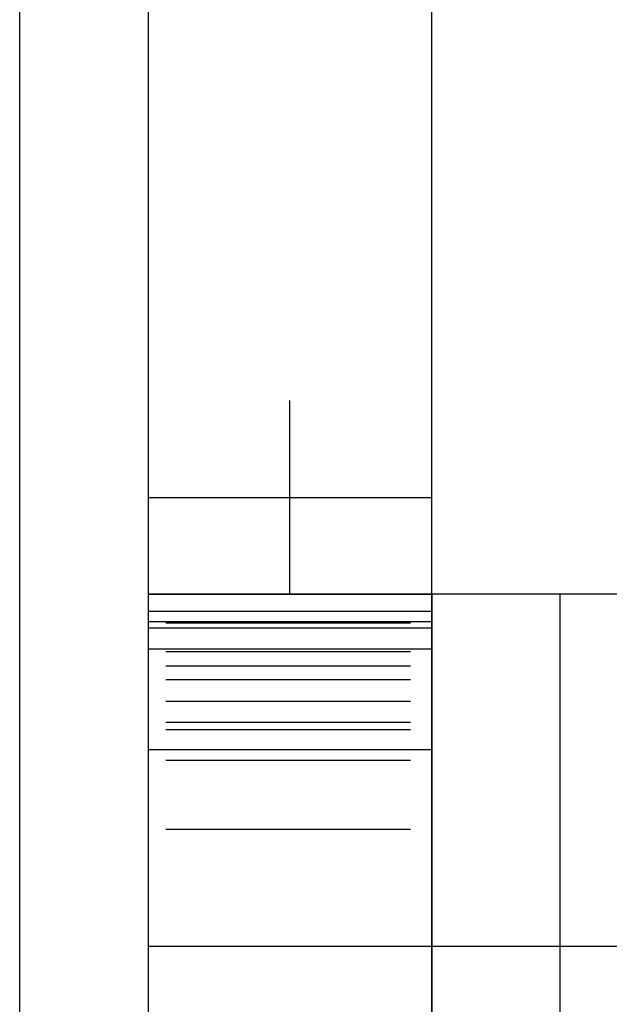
# Model space of a CAD drawing. Header units: millimetres. Extents: x -88 to 88, y -12 to 103.
# Tile 25 of 256: x -60.75 to -59.64, y 4.47 to 6.32. Entities that reach past the tile are written whole.
import ezdxf

# ---------------------------------------------------------------- set-up
doc = ezdxf.new("R2010")
doc.units = ezdxf.units.MM
doc.layers.add('Default', color=7, linetype='Continuous', true_color=0x000000)

msp = doc.modelspace()

# ---------------------------------------------------------------- linework, layer by layer
at = {"layer": 'Default', "color": 254, "true_color": 0xcad1ee}
for points in [[(-60.7462, 1.0352), (-60.7462, 16.4784)], [(-60.7462, 3.6768), (-60.7462, 10.6618)], [(-60.7462, 1.2892), (-60.7462, 9.5004)], [(-60.5049, 9.2902), (-60.5049, 4.2102)], [(-59.9715, 4.2102), (-59.9715, 9.2902)], [(-60.7462, 1.6448), (-60.7462, 7.2328)], [(-60.7462, 4.4388), (-60.7462, 6.588)], [(-60.5049, 5.6024), (-60.5049, 5.238)], [(-60.2382, 5.238), (-60.2382, 5.6024)], [(-60.5049, 5.4202), (-59.9715, 5.4202)], [(-59.9715, 5.238), (-60.5049, 5.238)], [(-60.5049, 5.238), (-60.4715, 5.238)], [(-60.5049, 5.238), (-59.9715, 5.238)], [(-60.4715, 5.238), (-60.0115, 5.238)], [(-60.0115, 5.238), (-59.9715, 5.238)], [(-59.4889, 5.238), (-59.9715, 5.238)], [(-59.9715, 5.238), (-59.9715, 4.2102)], [(-59.7302, 3.6768), (-59.7302, 5.238)], [(-60.5049, 5.2062), (-59.9715, 5.2062)], [(-59.9715, 5.1865), (-60.5049, 5.1865)], [(-60.0115, 5.184), (-60.4715, 5.184)], [(-59.9715, 5.1743), (-60.5049, 5.1743)], [(-59.9715, 5.135), (-60.5049, 5.135)], [(-60.0115, 5.1299), (-60.4715, 5.1299)], [(-60.4715, 5.1033), (-60.0115, 5.1033)], [(-60.0115, 5.0775), (-60.4715, 5.0775)], [(-60.4715, 5.0372), (-60.0115, 5.0372)], [(-60.5049, 4.9825), (-60.5049, 4.2102)], [(-60.0115, 4.9969), (-60.4715, 4.9969)], [(-60.0115, 4.9832), (-60.4715, 4.9832)], [(-60.5049, 4.9464), (-59.9715, 4.9464)], [(-59.9715, 4.9467), (-59.9715, 4.2102)], [(-60.4715, 4.9264), (-60.0115, 4.9264)], [(-60.0115, 4.7957), (-60.4715, 4.7957)], [(-60.5049, 4.5767), (-58.9555, 4.5767)], [(-60.4715, 4.5764), (-60.0115, 4.5764)]]:
    msp.add_lwpolyline(points, dxfattribs=at)
at = {"layer": 'Default', "color": 254, "true_color": 0xcad1ee, "extrusion": (1, 0, 0)}
for points in [[(11.6783, 0.2116), (5.1033, -2.9631)], [(5.1033, -2.9631), (11.6783, 0.2116)], [(5.1033, -2.9631), (11.6783, 0.2116)], [(4.7957, -2.7229), (11.5261, 0.5268)], [(4.7957, -2.7229), (11.5261, 0.5268)], [(11.5261, 0.5268), (4.7957, -2.7229)], [(9.2902, -2.5124), (5.6024, -2.9)], [(5.6024, -2.9), (9.2902, -2.5124)], [(9.2902, -2.5124), (5.6024, -2.9)], [(6.705, 6.9618), (2.1528, 7.2402)], [(5.6024, -2.9), (5.238, -2.9)], [(5.238, -3.4717), (5.238, -4.0825)], [(5.135, -3.4441), (5.238, -3.4717)], [(5.238, -2.9), (5.238, -2.9383)], [(5.238, -2.9383), (5.1743, -2.945)], [(5.238, -3.9689), (5.238, -3.5386)], [(5.238, -3.9689), (4.7283, -3.6064)], [(5.1299, -3.4634), (5.238, -3.5386)], [(5.238, -3.9689), (4.7283, -3.6064)], [(5.1299, -3.4634), (5.238, -3.5386)], [(5.135, -3.4441), (5.238, -3.4717)], [(5.1743, -2.945), (5.238, -2.9383)], [(5.238, -2.9383), (5.238, -2.9)], [(5.238, -3.5386), (5.238, -3.9689)], [(4.7283, -3.6064), (5.238, -3.9689)], [(5.238, -3.5386), (5.1299, -3.4634)], [(5.238, -3.8586), (5.238, -3.4717)], [(5.238, -3.4717), (5.135, -3.4441)], [(5.238, -2.9), (5.238, -2.9383)], [(5.238, -2.9383), (5.1743, -2.945)], [(3.9153, -4.1634), (5.238, -4.0825)], [(5.238, -4.0825), (5.238, -3.8586)], [(5.1743, -2.945), (5.1662, -2.946), (5.1581, -2.9472), (5.1501, -2.9487), (5.1421, -2.9505), (5.1342, -2.9525), (5.1264, -2.9548), (5.1186, -2.9573), (5.1109, -2.9601), (5.1033, -2.9631)], [(4.9464, -3.1982), (4.9464, -3.2034), (4.9466, -3.2086), (4.9469, -3.2138), (4.9472, -3.219), (4.9477, -3.2241), (4.9483, -3.2293), (4.949, -3.2345), (4.9498, -3.2396), (4.9507, -3.2447), (4.9518, -3.2498), (4.9529, -3.2549), (4.9541, -3.26), (4.9554, -3.265), (4.9568, -3.27), (4.9584, -3.275), (4.96, -3.28), (4.9617, -3.2849), (4.9635, -3.2897), (4.9655, -3.2946), (4.9675, -3.2994), (4.9696, -3.3041), (4.9718, -3.3089), (4.9741, -3.3135), (4.9765, -3.3181), (4.979, -3.3227), (4.9816, -3.3272), (4.9842, -3.3317), (4.987, -3.3361), (4.9899, -3.3405), (4.9928, -3.3447), (4.9958, -3.349), (4.999, -3.3531), (5.0022, -3.3572), (5.0055, -3.3613), (5.0089, -3.3652), (5.0123, -3.3691), (5.0159, -3.3729), (5.0195, -3.3767), (5.0232, -3.3803), (5.027, -3.3839), (5.0308, -3.3874), (5.0347, -3.3909), (5.0387, -3.3942), (5.0427, -3.3975), (5.0469, -3.4007), (5.051, -3.4038), (5.0553, -3.4068), (5.0596, -3.4097), (5.0639, -3.4126), (5.0683, -3.4153), (5.0728, -3.418), (5.0773, -3.4206), (5.0819, -3.4231), (5.0865, -3.4255), (5.0912, -3.4278), (5.0959, -3.43), (5.1007, -3.4321), (5.1055, -3.4341), (5.1103, -3.436), (5.1152, -3.4378), (5.1201, -3.4395), (5.1251, -3.4412), (5.13, -3.4427), (5.135, -3.4441)], [(5.0775, -2.9755), (5.0699, -2.9799), (5.0625, -2.9845), (5.0553, -2.9894), (5.0482, -2.9945), (5.0412, -2.9999), (5.0345, -3.0055), (5.028, -3.0114), (5.0217, -3.0174), (5.0156, -3.0237), (5.0097, -3.0302), (5.004, -3.0369), (4.9986, -3.0437), (4.9934, -3.0508), (4.9884, -3.058), (4.9837, -3.0654), (4.9793, -3.0729), (4.9751, -3.0806), (4.9712, -3.0885), (4.9676, -3.0964), (4.9642, -3.1045), (4.9611, -3.1127), (4.9583, -3.121), (4.9558, -3.1294), (4.9536, -3.1379), (4.9517, -3.1464), (4.95, -3.155), (4.9487, -3.1637), (4.9477, -3.1724), (4.9469, -3.1811), (4.9465, -3.1899), (4.9464, -3.1986), (4.9465, -3.2074), (4.947, -3.2161), (4.9478, -3.2248), (4.9488, -3.2335), (4.9502, -3.2422), (4.9519, -3.2508), (4.9538, -3.2593), (4.9561, -3.2678), (4.9586, -3.2762), (4.9614, -3.2844), (4.9645, -3.2926), (4.9679, -3.3007), (4.9716, -3.3087), (4.9755, -3.3165), (4.9797, -3.3242), (4.9842, -3.3317), (4.9889, -3.3391), (4.9939, -3.3463), (4.9991, -3.3533), (5.0046, -3.3602), (5.0103, -3.3668), (5.0162, -3.3733), (5.0223, -3.3795), (5.0286, -3.3856), (5.0352, -3.3914), (5.0419, -3.397), (5.0489, -3.4023), (5.056, -3.4074), (5.0633, -3.4123), (5.0707, -3.4169), (5.0783, -3.4213), (5.0861, -3.4253), (5.0939, -3.4292), (5.1019, -3.4327), (5.1101, -3.436), (5.1183, -3.4389), (5.1266, -3.4416), (5.135, -3.4441)], [(4.9464, -3.1982), (4.9465, -3.2035), (4.9467, -3.2089), (4.947, -3.2142), (4.9474, -3.2195), (4.9479, -3.2248), (4.9485, -3.2301), (4.9493, -3.2353), (4.9501, -3.2405), (4.951, -3.2456), (4.952, -3.2507), (4.9532, -3.2558), (4.9544, -3.2609), (4.9557, -3.2659), (4.9572, -3.2709), (4.9587, -3.2758), (4.9603, -3.2807), (4.962, -3.2855), (4.9638, -3.2904), (4.9657, -3.2951), (4.9677, -3.2998), (4.9698, -3.3045), (4.972, -3.3091), (4.9742, -3.3137), (4.9766, -3.3183), (4.979, -3.3227), (4.9816, -3.3271), (4.9842, -3.3315), (4.9869, -3.3358), (4.9897, -3.3401), (4.9926, -3.3443), (4.9955, -3.3484), (4.9986, -3.3525), (5.0017, -3.3565), (5.0049, -3.3605), (5.0082, -3.3644), (5.0116, -3.3682), (5.015, -3.372), (5.0186, -3.3757), (5.0222, -3.3793), (5.0258, -3.3828), (5.0296, -3.3863), (5.0334, -3.3897), (5.0373, -3.3931), (5.0413, -3.3963), (5.0454, -3.3995), (5.0495, -3.4026), (5.0537, -3.4057), (5.0579, -3.4086), (5.0623, -3.4115), (5.0667, -3.4143), (5.0711, -3.417), (5.0757, -3.4196), (5.0803, -3.4222), (5.085, -3.4246), (5.0897, -3.427), (5.0945, -3.4292), (5.0993, -3.4314), (5.1043, -3.4335), (5.1092, -3.4355), (5.1143, -3.4374), (5.1194, -3.4392), (5.1246, -3.4409), (5.1298, -3.4425), (5.135, -3.4441)], [(5.1033, -2.9631), (5.0775, -2.9755)], [(5.1033, -2.9631), (5.0775, -2.9755)], [(5.0775, -2.9755), (4.9969, -3.0144)], [(4.9969, -3.0144), (5.0775, -2.9755)], [(4.9969, -3.0144), (5.0775, -2.9755)], [(4.7957, -2.7229), (4.7796, -2.7371), (4.7641, -2.7518), (4.749, -2.7671), (4.7345, -2.7828), (4.7205, -2.799), (4.7071, -2.8157), (4.6943, -2.8329), (4.6821, -2.8505), (4.6705, -2.8685), (4.6595, -2.8868), (4.6491, -2.9056), (4.6394, -2.9247), (4.6304, -2.9441), (4.622, -2.9638), (4.6143, -2.9838), (4.6073, -3.004), (4.601, -3.0245), (4.5954, -3.0451), (4.5905, -3.066), (4.5863, -3.087), (4.5829, -3.1081), (4.5802, -3.1293), (4.5782, -3.1507), (4.5769, -3.172), (4.5764, -3.1934), (4.5766, -3.2149), (4.5775, -3.2363), (4.5792, -3.2576), (4.5816, -3.2789), (4.5847, -3.3001), (4.5886, -3.3211), (4.5932, -3.342), (4.5985, -3.3628), (4.6044, -3.3833), (4.6111, -3.4037), (4.6185, -3.4238), (4.6266, -3.4436), (4.6354, -3.4631), (4.6448, -3.4824), (4.6548, -3.5013), (4.6656, -3.5198), (4.6769, -3.538), (4.6889, -3.5557), (4.7014, -3.5731), (4.7146, -3.59), (4.7283, -3.6064)], [(4.7283, -3.6064), (4.7146, -3.59), (4.7014, -3.5731), (4.6889, -3.5557), (4.6769, -3.538), (4.6656, -3.5198), (4.6548, -3.5013), (4.6448, -3.4824), (4.6354, -3.4631), (4.6266, -3.4436), (4.6185, -3.4238), (4.6111, -3.4037), (4.6044, -3.3833), (4.5985, -3.3628), (4.5932, -3.342), (4.5886, -3.3211), (4.5847, -3.3001), (4.5816, -3.2789), (4.5792, -3.2576), (4.5775, -3.2363), (4.5766, -3.2149), (4.5764, -3.1934), (4.5769, -3.172), (4.5782, -3.1507), (4.5802, -3.1293), (4.5829, -3.1081), (4.5863, -3.087), (4.5905, -3.066), (4.5954, -3.0451), (4.601, -3.0245), (4.6073, -3.004), (4.6143, -2.9838), (4.622, -2.9638), (4.6304, -2.9441), (4.6394, -2.9247), (4.6491, -2.9056), (4.6595, -2.8868), (4.6705, -2.8685), (4.6821, -2.8505), (4.6943, -2.8329), (4.7071, -2.8157), (4.7205, -2.799), (4.7345, -2.7828), (4.749, -2.7671), (4.7641, -2.7518), (4.7796, -2.7371), (4.7957, -2.7229)]]:
    msp.add_lwpolyline(points, dxfattribs=at)
at = {"layer": 'Default', "color": 254, "true_color": 0xcad1ee, "extrusion": (9.68544e-10, 1, -2.07509e-18)}
msp.add_lwpolyline([(60.5049, -2.9), (59.9715, -2.9)], dxfattribs=at)
at = {"layer": 'Default', "color": 254, "true_color": 0xcad1ee, "extrusion": (5.36562e-10, 1, 4.12247e-19)}
msp.add_lwpolyline([(58.9555, -4.0825), (60.5049, -4.0825)], dxfattribs=at)
at = {"layer": 'Default', "color": 254, "true_color": 0xcad1ee, "extrusion": (1, 3.4276e-10, 2.09641e-11)}
msp.add_lwpolyline([(5.238, -4.0825), (4.2102, -4.1454)], dxfattribs=at)
at = {"layer": 'Default', "color": 254, "true_color": 0xcad1ee, "extrusion": (9.0463e-10, 1, 1.35844e-18)}
msp.add_lwpolyline([(59.9715, -3.4717), (60.5049, -3.4717)], dxfattribs=at)
at = {"layer": 'Default', "color": 254, "true_color": 0xcad1ee, "extrusion": (7.34894e-10, 1, -3.07698e-18)}
msp.add_lwpolyline([(59.9715, -2.9), (60.5049, -2.9)], dxfattribs=at)
at = {"layer": 'Default', "color": 254, "true_color": 0xcad1ee, "extrusion": (1.54373e-09, 1, -3.87043e-18)}
msp.add_lwpolyline([(60.0115, -3.9689), (60.4715, -3.9689)], dxfattribs=at)
at = {"layer": 'Default', "color": 254, "true_color": 0xcad1ee, "extrusion": (1, -2.58533e-14, -3.28526e-14)}
msp.add_lwpolyline([(5.1743, -2.945), (5.1657, -2.946), (5.1571, -2.9474), (5.1486, -2.949), (5.1402, -2.951), (5.1318, -2.9532), (5.1234, -2.9557), (5.1152, -2.9585), (5.1071, -2.9615), (5.0991, -2.9649), (5.0912, -2.9685), (5.0834, -2.9723), (5.0758, -2.9765), (5.0683, -2.9809), (5.061, -2.9855), (5.0538, -2.9904), (5.0468, -2.9955), (5.04, -3.0009), (5.0334, -3.0065), (5.0269, -3.0123), (5.0207, -3.0184), (5.0147, -3.0246), (5.0089, -3.0311), (5.0033, -3.0377), (4.9979, -3.0446), (4.9928, -3.0516), (4.9879, -3.0587), (4.9833, -3.0661), (4.9789, -3.0736), (4.9748, -3.0812), (4.971, -3.089), (4.9674, -3.0969), (4.9641, -3.1049), (4.961, -3.113), (4.9583, -3.1213), (4.9558, -3.1296), (4.9536, -3.138), (4.9517, -3.1465), (4.9501, -3.155), (4.9487, -3.1636), (4.9477, -3.1722), (4.947, -3.1808), (4.9465, -3.1895), (4.9464, -3.1982)], dxfattribs=at)
at = {"layer": 'Default', "color": 254, "true_color": 0xcad1ee, "extrusion": (1, 1.06655e-13, -3.99012e-14)}
msp.add_lwpolyline([(5.1743, -2.945), (5.1657, -2.946), (5.1571, -2.9474), (5.1486, -2.949), (5.1402, -2.951), (5.1318, -2.9532), (5.1234, -2.9557), (5.1152, -2.9585), (5.1071, -2.9615), (5.0991, -2.9649), (5.0912, -2.9685), (5.0834, -2.9723), (5.0758, -2.9765), (5.0683, -2.9809), (5.061, -2.9855), (5.0538, -2.9904), (5.0468, -2.9955), (5.04, -3.0009), (5.0334, -3.0065), (5.0269, -3.0123), (5.0207, -3.0184), (5.0147, -3.0246), (5.0089, -3.0311), (5.0033, -3.0377), (4.9979, -3.0446), (4.9928, -3.0516), (4.9879, -3.0587), (4.9833, -3.0661), (4.9789, -3.0736), (4.9748, -3.0812), (4.971, -3.089), (4.9674, -3.0969), (4.9641, -3.1049), (4.961, -3.113), (4.9583, -3.1213), (4.9558, -3.1296), (4.9536, -3.138), (4.9517, -3.1465), (4.9501, -3.155), (4.9487, -3.1636), (4.9477, -3.1722), (4.947, -3.1808), (4.9465, -3.1895), (4.9464, -3.1982)], dxfattribs=at)
at = {"layer": 'Default', "color": 254, "true_color": 0xcad1ee, "extrusion": (1, -4.33439e-14, -4.44938e-14)}
msp.add_lwpolyline([(4.9969, -3.0144), (4.9911, -3.0212), (4.9856, -3.0282), (4.9802, -3.0353), (4.9751, -3.0425), (4.9703, -3.0499), (4.9657, -3.0574), (4.9613, -3.065), (4.9572, -3.0728), (4.9533, -3.0806), (4.9497, -3.0885), (4.9463, -3.0965), (4.9431, -3.1046), (4.9403, -3.1128), (4.9376, -3.121), (4.9353, -3.1293), (4.9331, -3.1376), (4.9313, -3.1459), (4.9297, -3.1543), (4.9285, -3.1627), (4.9275, -3.1712), (4.9268, -3.1797), (4.9263, -3.1883), (4.9262, -3.1969), (4.9263, -3.2055), (4.9265, -3.2099), (4.9268, -3.2143), (4.9275, -3.2232), (4.9286, -3.2322), (4.9299, -3.2413), (4.9315, -3.2502), (4.9334, -3.2591), (4.9354, -3.2678), (4.9377, -3.2761), (4.9401, -3.2843), (4.9429, -3.2924), (4.9459, -3.3004), (4.9492, -3.3083), (4.9527, -3.3161), (4.9565, -3.3237), (4.9606, -3.3313), (4.9649, -3.3388), (4.9672, -3.3425), (4.9696, -3.3462), (4.9746, -3.3536), (4.98, -3.361), (4.9856, -3.3682), (4.9913, -3.3752), (4.9973, -3.3821), (5.0033, -3.3886), (5.0093, -3.3948), (5.0155, -3.4008), (5.0218, -3.4065), (5.0284, -3.412), (5.0351, -3.4173), (5.042, -3.4223), (5.049, -3.4271), (5.0563, -3.4318), (5.0637, -3.4361), (5.0713, -3.4403), (5.0792, -3.4443), (5.0871, -3.448), (5.0953, -3.4515), (5.1037, -3.4548), (5.1122, -3.4579), (5.121, -3.4607), (5.1299, -3.4634)], dxfattribs=at)
at = {"layer": 'Default', "color": 254, "true_color": 0xcad1ee, "extrusion": (1, -1.05763e-13, -1.10465e-13)}
msp.add_lwpolyline([(4.9969, -3.0144), (4.9907, -3.0216), (4.9847, -3.029), (4.9789, -3.0366), (4.9735, -3.0444), (4.9683, -3.0523), (4.9634, -3.0605), (4.9588, -3.0688), (4.9544, -3.0772), (4.9504, -3.0858), (4.9467, -3.0946), (4.9432, -3.1034), (4.9401, -3.1124), (4.9373, -3.1215), (4.9348, -3.1306), (4.9326, -3.1399), (4.9308, -3.1492), (4.9292, -3.1586), (4.928, -3.168), (4.9271, -3.1775), (4.9266, -3.187), (4.9264, -3.1965), (4.9265, -3.206), (4.9269, -3.2155), (4.9277, -3.2249), (4.9288, -3.2344), (4.9302, -3.2438), (4.9319, -3.2531), (4.934, -3.2624), (4.9364, -3.2716), (4.9391, -3.2807), (4.9421, -3.2897), (4.9454, -3.2986), (4.949, -3.3074), (4.953, -3.316), (4.9572, -3.3246), (4.9617, -3.3329), (4.9665, -3.3411), (4.9716, -3.3491), (4.977, -3.357), (4.9826, -3.3646), (4.9885, -3.3721), (4.9946, -3.3793), (5.001, -3.3864), (5.0076, -3.3932), (5.0145, -3.3997), (5.0216, -3.4061), (5.0289, -3.4122), (5.0364, -3.418), (5.0441, -3.4235), (5.052, -3.4288), (5.0601, -3.4339), (5.0683, -3.4386), (5.0767, -3.443), (5.0853, -3.4472), (5.094, -3.451), (5.1028, -3.4546), (5.1117, -3.4578), (5.1207, -3.4608), (5.1299, -3.4634)], dxfattribs=at)
at = {"layer": 'Default', "color": 254, "true_color": 0xcad1ee, "extrusion": (1, -2.97728e-14, 7.00824e-15)}
msp.add_lwpolyline([(4.9969, -3.0144), (4.9907, -3.0216), (4.9847, -3.029), (4.9789, -3.0366), (4.9735, -3.0444), (4.9683, -3.0523), (4.9634, -3.0605), (4.9588, -3.0688), (4.9544, -3.0772), (4.9504, -3.0858), (4.9467, -3.0946), (4.9432, -3.1034), (4.9401, -3.1124), (4.9373, -3.1215), (4.9348, -3.1306), (4.9326, -3.1399), (4.9308, -3.1492), (4.9292, -3.1586), (4.928, -3.168), (4.9271, -3.1775), (4.9266, -3.187), (4.9264, -3.1965), (4.9265, -3.206), (4.9269, -3.2155), (4.9277, -3.2249), (4.9288, -3.2344), (4.9302, -3.2438), (4.9319, -3.2531), (4.934, -3.2624), (4.9364, -3.2716), (4.9391, -3.2807), (4.9421, -3.2897), (4.9454, -3.2986), (4.949, -3.3074), (4.953, -3.316), (4.9572, -3.3246), (4.9617, -3.3329), (4.9665, -3.3411), (4.9716, -3.3491), (4.977, -3.357), (4.9826, -3.3646), (4.9885, -3.3721), (4.9946, -3.3793), (5.001, -3.3864), (5.0076, -3.3932), (5.0145, -3.3997), (5.0216, -3.4061), (5.0289, -3.4122), (5.0364, -3.418), (5.0441, -3.4235), (5.052, -3.4288), (5.0601, -3.4339), (5.0683, -3.4386), (5.0767, -3.443), (5.0853, -3.4472), (5.094, -3.451), (5.1028, -3.4546), (5.1117, -3.4578), (5.1207, -3.4608), (5.1299, -3.4634)], dxfattribs=at)
at = {"layer": 'Default', "color": 254, "true_color": 0xcad1ee, "extrusion": (1, 1.7548e-14, -1.37248e-13)}
msp.add_lwpolyline([(5.1299, -3.4634), (5.1207, -3.4608), (5.1117, -3.4578), (5.1028, -3.4546), (5.094, -3.451), (5.0853, -3.4472), (5.0767, -3.443), (5.0683, -3.4386), (5.0601, -3.4339), (5.052, -3.4288), (5.0441, -3.4235), (5.0364, -3.418), (5.0289, -3.4122), (5.0216, -3.4061), (5.0145, -3.3997), (5.0076, -3.3932), (5.001, -3.3864), (4.9946, -3.3793), (4.9885, -3.3721), (4.9826, -3.3646), (4.977, -3.357), (4.9716, -3.3491), (4.9665, -3.3411), (4.9617, -3.3329), (4.9572, -3.3246), (4.953, -3.316), (4.949, -3.3074), (4.9454, -3.2986), (4.9421, -3.2897), (4.9391, -3.2807), (4.9364, -3.2716), (4.934, -3.2624), (4.9319, -3.2531), (4.9302, -3.2438), (4.9288, -3.2344), (4.9277, -3.2249), (4.9269, -3.2155), (4.9265, -3.206), (4.9264, -3.1965), (4.9266, -3.187), (4.9271, -3.1775), (4.928, -3.168), (4.9292, -3.1586), (4.9308, -3.1492), (4.9326, -3.1399), (4.9348, -3.1306), (4.9373, -3.1215), (4.9401, -3.1124), (4.9432, -3.1034), (4.9467, -3.0946), (4.9504, -3.0858), (4.9544, -3.0772), (4.9588, -3.0688), (4.9634, -3.0605), (4.9683, -3.0523), (4.9735, -3.0444), (4.9789, -3.0366), (4.9847, -3.029), (4.9907, -3.0216), (4.9969, -3.0144)], dxfattribs=at)
at = {"layer": 'Default', "color": 254, "true_color": 0xcad1ee, "extrusion": (1, 8.62019e-15, -2.91013e-14)}
msp.add_lwpolyline([(4.9969, -3.0144), (4.9911, -3.0211), (4.9856, -3.0278), (4.9803, -3.0348), (4.9753, -3.042), (4.9705, -3.0493), (4.9659, -3.0567), (4.9616, -3.0643), (4.9575, -3.072), (4.9537, -3.0799), (4.9501, -3.0879), (4.9468, -3.096), (4.9437, -3.1041), (4.9408, -3.1124), (4.9383, -3.1208), (4.9359, -3.1292), (4.9339, -3.1377), (4.9321, -3.1463), (4.9305, -3.1549), (4.9293, -3.1636), (4.9283, -3.1723), (4.9275, -3.181), (4.9271, -3.1897), (4.9269, -3.1985), (4.9269, -3.2072), (4.9273, -3.216), (4.9279, -3.2247), (4.9288, -3.2334), (4.93, -3.242), (4.9315, -3.2506), (4.9333, -3.2592), (4.9353, -3.2677), (4.9377, -3.2761), (4.9403, -3.2845), (4.9432, -3.2928), (4.9464, -3.3009), (4.9498, -3.3089), (4.9536, -3.3168), (4.9575, -3.3246), (4.9617, -3.3323), (4.9662, -3.3398), (4.9709, -3.3472), (4.9758, -3.3544), (4.981, -3.3615), (4.9863, -3.3684), (4.9919, -3.3751), (4.9977, -3.3817), (5.0037, -3.3881), (5.0099, -3.3943), (5.0162, -3.4003), (5.0228, -3.4061), (5.0295, -3.4117), (5.0364, -3.4171), (5.0434, -3.4223), (5.0506, -3.4273), (5.058, -3.432), (5.0655, -3.4365), (5.0731, -3.4408), (5.0809, -3.4448), (5.0888, -3.4486), (5.0968, -3.4521), (5.1049, -3.4553), (5.1131, -3.4583), (5.1215, -3.461), (5.1299, -3.4634)], dxfattribs=at)
at = {"layer": 'Default', "color": 254, "true_color": 0xcad1ee, "extrusion": (1, 5.00571e-09, -1.11306e-08)}
msp.add_lwpolyline([(5.0775, -2.9755), (5.0838, -2.9721), (5.0902, -2.9689), (5.0967, -2.9659), (5.1033, -2.9631)], dxfattribs=at)
at = {"layer": 'Default', "color": 254, "true_color": 0xcad1ee, "extrusion": (1, 5.8402e-09, -1.30198e-08)}
msp.add_lwpolyline([(5.1033, -2.9631), (5.0967, -2.9659), (5.0902, -2.9689), (5.0838, -2.9721), (5.0775, -2.9755)], dxfattribs=at)
at = {"layer": 'Default', "color": 254, "true_color": 0xcad1ee, "extrusion": (1, 1.21974e-15, 1.5992e-14)}
for points in [[(4.7283, -3.6064), (4.7183, -3.5943), (4.7086, -3.5821), (4.6992, -3.5696), (4.6902, -3.557), (4.6815, -3.5442), (4.6731, -3.5312), (4.665, -3.5181), (4.6573, -3.5048), (4.6499, -3.4914), (4.6429, -3.4778), (4.6362, -3.464), (4.6298, -3.4502), (4.6237, -3.4362), (4.6181, -3.4221), (4.6127, -3.4079), (4.6077, -3.3935), (4.6031, -3.3791), (4.5988, -3.3646), (4.5949, -3.3499), (4.5914, -3.3352), (4.5882, -3.3203), (4.5855, -3.3054), (4.5831, -3.2904), (4.581, -3.2752), (4.5794, -3.2599), (4.5781, -3.2444), (4.5772, -3.2287), (4.5767, -3.2129), (4.5765, -3.1972), (4.5767, -3.1815), (4.5773, -3.166), (4.5782, -3.1507), (4.5794, -3.1356), (4.5811, -3.1205), (4.5831, -3.1055), (4.5855, -3.0905), (4.5883, -3.0756), (4.5915, -3.0608), (4.595, -3.046), (4.599, -3.0312), (4.6033, -3.0165), (4.608, -3.0019), (4.6131, -2.9873), (4.6185, -2.9727), (4.6245, -2.9581), (4.6308, -2.9434), (4.6375, -2.9289), (4.6442, -2.9151), (4.6511, -2.9018), (4.6584, -2.8886), (4.6659, -2.8756), (4.6739, -2.8628), (4.6821, -2.8502), (4.6908, -2.8377), (4.6997, -2.8254), (4.709, -2.8133), (4.7186, -2.8014), (4.7286, -2.7897), (4.7389, -2.7781), (4.7496, -2.7667), (4.7606, -2.7555), (4.7719, -2.7445), (4.7836, -2.7336), (4.7957, -2.7229)], [(4.7283, -3.6064), (4.718, -3.594), (4.7081, -3.5815), (4.6986, -3.5689), (4.6894, -3.5562), (4.6806, -3.5433), (4.6721, -3.5303), (4.6641, -3.5172), (4.6563, -3.5039), (4.649, -3.4906), (4.642, -3.4771), (4.6354, -3.4635), (4.6291, -3.4497), (4.6232, -3.4359), (4.6177, -3.4219), (4.6125, -3.4078), (4.6077, -3.3935), (4.6031, -3.3788), (4.5988, -3.3636), (4.5947, -3.348), (4.5911, -3.3327), (4.5879, -3.3175), (4.5851, -3.3023), (4.5827, -3.2871), (4.5806, -3.2719), (4.579, -3.2567), (4.5777, -3.2415), (4.5768, -3.2264), (4.5763, -3.2112), (4.5762, -3.1961), (4.5765, -3.1809), (4.5771, -3.1658), (4.5782, -3.1507), (4.5796, -3.1354), (4.5814, -3.12), (4.5836, -3.1045), (4.5861, -3.0889), (4.5891, -3.0734), (4.5923, -3.058), (4.5959, -3.0429), (4.5999, -3.028), (4.6042, -3.0133), (4.6088, -2.9988), (4.6139, -2.9845), (4.6192, -2.9703), (4.6249, -2.9563), (4.631, -2.9424), (4.6374, -2.9287), (4.6442, -2.9151), (4.6513, -2.9017), (4.6588, -2.8884), (4.6665, -2.8753), (4.6746, -2.8624), (4.683, -2.8497), (4.6917, -2.8372), (4.7008, -2.8248), (4.7101, -2.8126), (4.7197, -2.8007), (4.7297, -2.7889), (4.7399, -2.7774), (4.7505, -2.766), (4.7613, -2.7549), (4.7725, -2.744), (4.7839, -2.7334), (4.7957, -2.7229)]]:
    msp.add_lwpolyline(points, dxfattribs=at)
at = {"layer": 'Default', "color": 254, "true_color": 0xcad1ee, "extrusion": (1, -7.44346e-14, 3.78474e-14)}
msp.add_lwpolyline([(4.7957, -2.7229), (4.7796, -2.7371), (4.7641, -2.7518), (4.749, -2.7671), (4.7345, -2.7828), (4.7205, -2.799), (4.7071, -2.8157), (4.6943, -2.8329), (4.6821, -2.8505), (4.6705, -2.8685), (4.6595, -2.8868), (4.6491, -2.9056), (4.6394, -2.9247), (4.6304, -2.9441), (4.622, -2.9638), (4.6143, -2.9838), (4.6073, -3.004), (4.601, -3.0245), (4.5954, -3.0451), (4.5905, -3.066), (4.5863, -3.087), (4.5829, -3.1081), (4.5802, -3.1293), (4.5782, -3.1507), (4.5769, -3.172), (4.5764, -3.1934), (4.5766, -3.2149), (4.5775, -3.2363), (4.5792, -3.2576), (4.5816, -3.2789), (4.5847, -3.3001), (4.5886, -3.3211), (4.5932, -3.342), (4.5985, -3.3628), (4.6044, -3.3833), (4.6111, -3.4037), (4.6185, -3.4238), (4.6266, -3.4436), (4.6354, -3.4631), (4.6448, -3.4824), (4.6548, -3.5013), (4.6656, -3.5198), (4.6769, -3.538), (4.6889, -3.5557), (4.7014, -3.5731), (4.7146, -3.59), (4.7283, -3.6064)], dxfattribs=at)
at = {"layer": 'Default', "color": 254, "true_color": 0xcad1ee, "extrusion": (-6.6964e-10, 1, 5.31841e-19)}
msp.add_lwpolyline([(60.4715, -3.6064), (60.0115, -3.6064)], dxfattribs=at)

doc.saveas('drawing.dxf')
